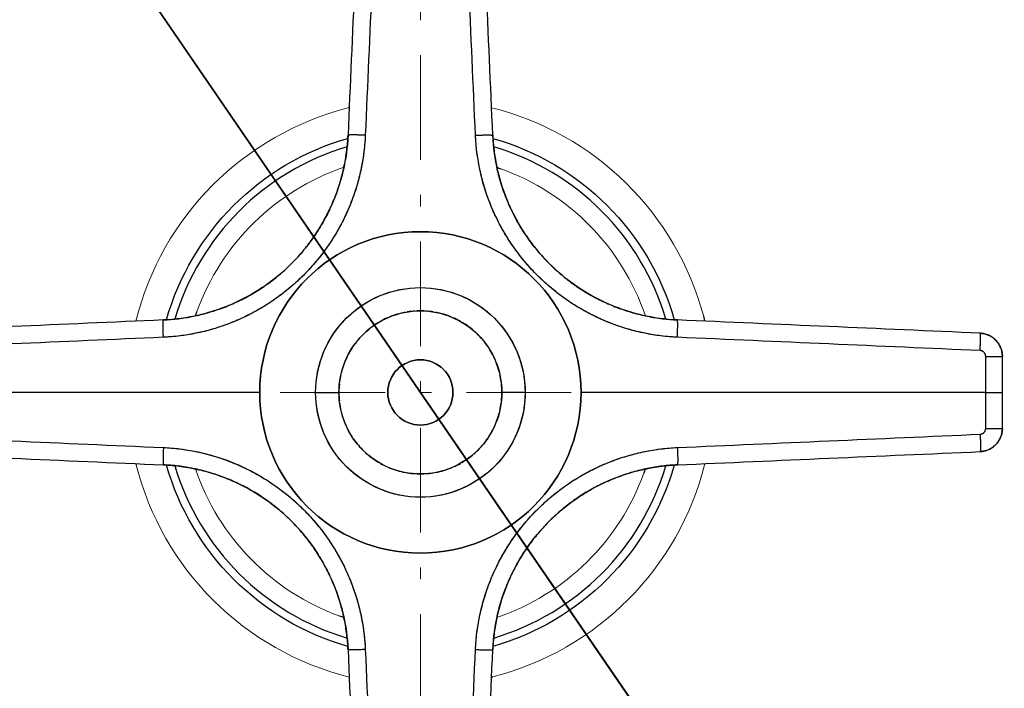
# Model space of a CAD drawing. Header units: millimetres. Extents: x 18 to 610, y -123 to 280.
# Tile 58 of 81: x 457 to 499, y -45 to -16. Entities that reach past the tile are written whole.
import ezdxf

# ---------------------------------------------------------------- set-up
doc = ezdxf.new("R2010")
doc.units = ezdxf.units.MM
doc.linetypes.add('CENTER', pattern=[8, 4.5, -1.5, 0.5, -1.5])
doc.linetypes.add('SOLID', pattern=[0])
doc.styles.add('Arial', font='Arial.ttf', dxfattribs={"height": 7})
doc.dimstyles.get("Standard").update_dxf_attribs({"dimtxt": 5, "dimasz": 5, "dimexe": 0.18, "dimexo": 0.0625, "dimgap": 0.09, "dimtad": 0, "dimtih": 1, "dimtoh": 1, "dimdec": 4, "dimzin": 0, "dimdsep": 46, "dimtxsty": 'Arial', "dimcen": 0.09, "dimadec": 0, "dimazin": 0, "dimtfac": 1, "dimtdec": 4, "dimtofl": 0, "dimtmove": 0, "dimatfit": 3, "dimfxl": 0, "dimtolj": 1, "dimtzin": 0, "dimarcsym": 0})

# ---------------------------------------------------------------- blocks, each defined once
blk = doc.blocks.new('*D6')
at = {"color": 0, "lineweight": -2}
for p, q in [((510.893, -85.872), (411.559, 59.025)), ((437.289, 21.493), (506.935, -80.098))]:
    blk.add_line(p, q, dxfattribs=at)
at = {"color": 0}
blk.add_solid([(505.973, -80.758), (507.897, -79.438), (510.893, -85.872)], dxfattribs=at)
at = {"layer": 'Defpoints', "color": 0}
for p in [(437.289, 21.493), (510.893, -85.872)]:
    blk.add_point(p, dxfattribs=at)
at = {"color": 0, "lineweight": 9, "insert": (428.334, 47.407), "char_height": 7, "attachment_point": 5, "rotation": 304.4325, "style": 'Arial'}
blk.add_mtext('\\A1;Ø130.2', dxfattribs=at)
blk = doc.blocks.new('BlockOfCenters_3', base_point=(474.091, -32.189))
at = {"color": 6, "linetype": 'CENTER', "lineweight": 9}
for points in [[(474.091, 46.291), (474.091, -110.669)], [(552.571, -32.189), (395.611, -32.189)]]:
    blk.add_lwpolyline(points, dxfattribs=at)
blk = doc.blocks.new('BlockOfViews_4')
at = {"linetype": 'SOLID', "lineweight": 30}
for p, q in [((467.191, -32.189, 73.934), (449.808, -32.189, 73.175)), ((498.374, -32.189, 73.175), (480.991, -32.189, 73.934))]:
    blk.add_line(p, q, dxfattribs=at)
for centre, radius, start, end in [((474.091, -32.189, -7.767), 65.4, 48.54992, 318.36116), ((474.091, -32.189, 10.233), 65.086, 48.87291, 318.68174), ((474.091, -32.189, 10.233), 45.553, 33.4651, 175.5936), ((474.091, -32.189, 10.233), 45.519, 33.399, 175.5901), ((474.091, -32.189, 24.001), 12.6, 104.0456, 104.2857), ((474.091, -32.189, 64.14), 11.007, 106.6172, 163.3828), ((474.091, -32.189, 64.14), 11.007, 16.6172, 73.3828), ((474.091, -32.189, 73.934), 6.9, 0.001, 179.999), ((474.091, -32.189, 72.934), 3.5, 100.8164, 112.5213), ((474.091, -32.189, 72.934), 3.5, 93.6828, 99.2976), ((474.091, -32.189, 72.934), 3.5, 87.429, 92.5629), ((474.091, -32.189, 72.934), 3.5, 80.7108, 86.3286), ((474.091, -32.189, 72.934), 3.5, 67.4787, 79.1894), ((474.091, -32.189, 72.934), 3.5, 113.8253, 119.4408), ((474.091, -32.189, 72.934), 3.5, 60.5681, 66.1841), ((474.091, -32.189, 24.001), 12.6, 14.0452, 15), ((474.091, -32.189, 72.934), 3.5, 120.863, 132.5532), ((474.091, -32.189, 72.934), 3.5, 47.4507, 59.1384), ((474.091, -32.189, 72.934), 3.5, 140.8344, 145.8478), ((474.091, -32.189, 72.934), 3.5, 133.9524, 139.6007), ((474.091, -32.189, 72.934), 3.5, 40.4066, 46.0535), ((474.091, -32.189, 72.934), 3.5, 34.1472, 39.1619), ((474.091, -32.189, 72.934), 3.5, 146.9964, 152.6056), ((474.091, -32.189, 72.934), 3.5, 27.3985, 33.01), ((474.091, -32.189, 72.934), 3.5, 154.0849, 165.8405), ((474.091, -32.189, 41.934), 1.4, 0, 180), ((474.091, -32.189, 72.934), 3.5, 14.16, 25.9174), ((474.091, -32.189, 72.934), 3.5, 167.1179, 172.775), ((474.091, -32.189, 72.934), 3.5, 7.2266, 12.8842), ((474.091, -32.189, 72.934), 3.5, 174.0862, 180), ((474.091, -32.189, 72.934), 3.5, 0, 5.9132), ((474.091, -32.189, 73.934), 6.9, 180.001, 359.999), ((474.091, -32.189, 72.934), 3.5, 180, 185.9132), ((474.091, -32.189, 41.934), 1.4, 180, 0), ((474.091, -32.189, 72.934), 3.5, 354.0862, 0), ((474.091, -32.189, 72.934), 3.5, 187.2266, 192.8843), ((474.091, -32.189, 72.934), 3.5, 347.1178, 352.775), ((474.091, -32.189, 72.934), 3.5, 194.16, 205.9174), ((474.091, -32.189, 72.934), 3.5, 334.0849, 345.8405), ((474.091, -32.189, 72.934), 3.5, 207.3985, 213.01), ((474.091, -32.189, 72.934), 3.5, 326.9964, 332.6056), ((474.091, -32.189, 72.934), 3.5, 214.1472, 219.1619), ((474.091, -32.189, 72.934), 3.5, 320.8344, 325.8478), ((474.091, -32.189, 72.934), 3.5, 220.4066, 226.0535), ((474.091, -32.189, 72.934), 3.5, 313.9524, 319.6007), ((474.091, -32.189, 72.934), 3.5, 227.4507, 239.1384), ((474.091, -32.189, 72.934), 3.5, 300.863, 312.5531), ((474.091, -32.189, 24.001), 12.6, 194.0456, 194.2857), ((474.091, -32.189, 64.14), 11.007, 196.6172, 253.3828), ((474.091, -32.189, 72.934), 3.5, 240.5681, 246.1841), ((474.091, -32.189, 72.934), 3.5, 247.4787, 259.1894), ((474.091, -32.189, 72.934), 3.5, 280.8164, 292.5213), ((474.091, -32.189, 72.934), 3.5, 293.8253, 299.4408), ((474.091, -32.189, 64.14), 11.007, 286.6172, 343.3828), ((474.091, -32.189, 10.233), 45.553, 184.4064, 339.4342), ((474.091, -32.189, 10.233), 45.519, 184.4099, 339.4181), ((474.091, -32.189, 72.934), 3.5, 260.7108, 266.3286), ((474.091, -32.189, 72.934), 3.5, 267.429, 272.5629), ((474.091, -32.189, 72.934), 3.5, 273.6829, 279.2976), ((474.091, -32.189, 24.001), 12.6, 284.0456, 284.2857)]:
    blk.add_arc(centre, radius, start, end, dxfattribs=at)
at = {"color": 196, "linetype": 'SOLID', "lineweight": 9}
for start, end in [(104.2857, 165.9544), (15, 75.9544), (194.2857, 255.9544), (284.2857, 345.9548)]:
    blk.add_arc((474.091, -32.189, 24.001), 12.6, start, end, dxfattribs=at)
at = {"linetype": 'SOLID', "lineweight": 30, "extrusion": (0, 0, -1)}
for centre, radius, start, end in [((-474.091, -32.189, -25.467), 11.344, 15.9559, 74.0441), ((-474.091, -32.189, -25.467), 11.344, 105.9559, 164.0446), ((-474.091, -32.189, -64.933), 10.207, 108.7945, 109.8305), ((-474.091, -32.189, -73.934), 4.5, 0.001, 179.999), ((-474.091, -32.189, -64.933), 10.207, 18.7945, 19.8305), ((-474.091, -32.189, -41.934), 1.4, 0.0018, 179.9982), ((-474.091, -32.189, -73.934), 4.5, 180.001, 359.999), ((-474.091, -32.189, -41.934), 1.4, 180.0018, 359.9982), ((-474.091, -32.189, -25.467), 11.344, 285.9559, 344.0441), ((-474.091, -32.189, -25.467), 11.344, 195.9554, 254.0441), ((-474.091, -32.189, -64.933), 10.207, 198.7945, 199.8305), ((-474.091, -32.189, -64.933), 10.207, 288.7945, 289.8305)]:
    blk.add_arc(centre, radius, start, end, dxfattribs=at)
at = {"color": 196, "linetype": 'SOLID', "lineweight": 9, "extrusion": (0, 0, -1)}
for start, end in [(19.8305, 71.2055), (109.8305, 161.2055), (289.8305, 341.2055), (199.8305, 251.2055)]:
    blk.add_arc((-474.091, -32.189, -64.933), 10.207, start, end, dxfattribs=at)
at = {"linetype": 'SOLID', "lineweight": 30, "extrusion": (0, -1.75195e-15, -1)}
blk.add_arc((-474.091, -32.189, -73.934), 6.9, 0, 180, dxfattribs=at)
at = {"linetype": 'SOLID', "lineweight": 30, "extrusion": (0, 1.75195e-15, -1)}
blk.add_arc((-474.091, -32.189, -73.934), 6.9, 180, 0, dxfattribs=at)
at = {"linetype": 'SOLID', "lineweight": 30}
for points, knots in [([(471.549, -8.146, 72.433), (471.455, -10.313, 72.527), (471.266, -14.648, 72.715), (471.076, -18.982, 72.901), (470.982, -21.15, 72.993)], [0, 0, 0, 0, 6.51434, 13.028925, 13.028925, 13.028925, 13.028925]), ([(472.296, -8.146, 73.182), (472.201, -10.313, 73.276), (472.011, -14.648, 73.464), (471.82, -18.983, 73.65), (471.724, -21.15, 73.742)], [0, 0, 0, 0, 6.51434, 13.028925, 13.028925, 13.028925, 13.028925]), ([(476.458, -21.15, 73.742), (476.362, -18.983, 73.65), (476.171, -14.648, 73.464), (475.981, -10.313, 73.276), (475.886, -8.146, 73.182)], [0, 0, 0, 0, 6.514585, 13.028925, 13.028925, 13.028925, 13.028925]), ([(477.201, -21.15, 72.993), (477.106, -18.982, 72.901), (476.917, -14.648, 72.715), (476.728, -10.313, 72.527), (476.633, -8.146, 72.433)], [0, 0, 0, 0, 6.514585, 13.028925, 13.028925, 13.028925, 13.028925]), ([(471.724, -21.15, 73.742), (471.699, -21.709, 73.766), (471.584, -22.544, 73.8), (471.277, -23.622, 73.842), (470.973, -24.407, 73.869), (470.597, -25.16, 73.893), (470.005, -26.115, 73.917), (469.102, -27.2, 73.93), (468.017, -28.103, 73.917), (467.062, -28.695, 73.893), (466.308, -29.071, 73.869), (465.524, -29.375, 73.842), (464.446, -29.682, 73.8), (463.611, -29.797, 73.766), (463.052, -29.822, 73.742)], [0, 0, 0, 0, 1.600006, 2.400337, 3.200989, 4.00207, 4.803581, 6.40589, 8.008198, 8.80971, 9.61079, 10.411442, 11.211774, 12.811779, 12.811779, 12.811779, 12.811779]), ([(470.982, -21.15, 72.993), (470.959, -21.662, 73.016), (470.854, -22.428, 73.051), (470.575, -23.416, 73.092), (470.298, -24.134, 73.12), (469.955, -24.825, 73.143), (469.415, -25.698, 73.168), (468.592, -26.69, 73.181), (467.6, -27.513, 73.168), (466.727, -28.053, 73.143), (466.036, -28.396, 73.12), (465.318, -28.673, 73.092), (464.33, -28.952, 73.051), (463.564, -29.057, 73.016), (463.052, -29.08, 72.993)], [0, 0, 0, 0, 1.600006, 2.400337, 3.200989, 4.00207, 4.803581, 6.40589, 8.008198, 8.80971, 9.61079, 10.411442, 11.211774, 12.811779, 12.811779, 12.811779, 12.811779]), ([(463.052, -29.08, 72.993), (463.268, -29.07, 73.003), (463.483, -29.052, 73.013), (463.912, -29, 73.032), (464.126, -28.965, 73.041), (464.549, -28.879, 73.06), (464.759, -28.828, 73.069), (465.175, -28.71, 73.086), (465.38, -28.642, 73.095), (465.785, -28.492, 73.11), (465.985, -28.408, 73.118), (466.377, -28.227, 73.132), (466.569, -28.128, 73.138), (466.946, -27.917, 73.149), (467.13, -27.803, 73.154), (467.488, -27.563, 73.163), (467.663, -27.436, 73.166), (468.002, -27.168, 73.172), (468.166, -27.028, 73.174), (468.484, -26.734, 73.176), (468.636, -26.582, 73.176), (468.93, -26.264, 73.174), (469.07, -26.1, 73.172), (469.338, -25.761, 73.166), (469.465, -25.586, 73.163), (469.705, -25.228, 73.154), (469.819, -25.044, 73.149), (470.03, -24.667, 73.138), (470.129, -24.475, 73.132), (470.31, -24.083, 73.118), (470.394, -23.883, 73.11), (470.544, -23.478, 73.095), (470.612, -23.273, 73.086), (470.73, -22.857, 73.069), (470.781, -22.647, 73.06), (470.867, -22.224, 73.041), (470.902, -22.01, 73.032), (470.954, -21.581, 73.013), (470.972, -21.366, 73.003), (470.982, -21.15, 72.993)], [0, 0, 0, 0, 0.08364, 0.08364, 0.16728, 0.16728, 0.250921, 0.250921, 0.334561, 0.334561, 0.418201, 0.418201, 0.501841, 0.501841, 0.585481, 0.585481, 0.669121, 0.669121, 0.752762, 0.752762, 0.836402, 0.836402, 0.920042, 0.920042, 1.003682, 1.003682, 1.087322, 1.087322, 1.170962, 1.170962, 1.254603, 1.254603, 1.338243, 1.338243, 1.421883, 1.421883, 1.505523, 1.505523, 1.589163, 1.589163, 1.589163, 1.589163]), ([(471.724, -21.15, 73.742), (471.714, -21.386, 73.752), (471.694, -21.621, 73.762), (471.636, -22.09, 73.781), (471.598, -22.323, 73.791), (471.504, -22.785, 73.809), (471.448, -23.014, 73.818), (471.318, -23.467, 73.835), (471.244, -23.691, 73.844), (471.078, -24.132, 73.86), (470.987, -24.35, 73.867), (470.787, -24.778, 73.881), (470.679, -24.988, 73.887), (470.447, -25.399, 73.899), (470.323, -25.6, 73.904), (470.06, -25.992, 73.912), (469.92, -26.183, 73.916), (469.626, -26.554, 73.921), (469.472, -26.734, 73.923), (469.151, -27.082, 73.925), (468.984, -27.249, 73.925), (468.636, -27.57, 73.923), (468.456, -27.724, 73.921), (468.085, -28.018, 73.916), (467.894, -28.157, 73.912), (467.502, -28.421, 73.904), (467.301, -28.545, 73.899), (466.89, -28.777, 73.887), (466.68, -28.885, 73.881), (466.252, -29.085, 73.867), (466.034, -29.176, 73.86), (465.593, -29.342, 73.844), (465.369, -29.416, 73.835), (464.916, -29.546, 73.818), (464.687, -29.602, 73.809), (464.225, -29.696, 73.791), (463.992, -29.735, 73.781), (463.523, -29.792, 73.762), (463.288, -29.812, 73.752), (463.052, -29.822, 73.742)], [0, 0, 0, 0, 0.685109, 0.685109, 1.370217, 1.370217, 2.055326, 2.055326, 2.740435, 2.740435, 3.425543, 3.425543, 4.110652, 4.110652, 4.795761, 4.795761, 5.480869, 5.480869, 6.165978, 6.165978, 6.851087, 6.851087, 7.536196, 7.536196, 8.221304, 8.221304, 8.906413, 8.906413, 9.591522, 9.591522, 10.27663, 10.27663, 10.961739, 10.961739, 11.646848, 11.646848, 12.331956, 12.331956, 13.017065, 13.017065, 13.017065, 13.017065]), ([(485.13, -29.822, 73.742), (484.571, -29.797, 73.766), (483.736, -29.682, 73.8), (482.658, -29.375, 73.842), (481.874, -29.071, 73.869), (481.12, -28.695, 73.893), (480.166, -28.103, 73.917), (479.08, -27.2, 73.93), (478.177, -26.115, 73.917), (477.585, -25.16, 73.893), (477.209, -24.407, 73.869), (476.905, -23.622, 73.842), (476.599, -22.544, 73.8), (476.483, -21.709, 73.766), (476.458, -21.15, 73.742)], [0, 0, 0, 0, 1.600006, 2.400337, 3.200989, 4.00207, 4.803581, 6.40589, 8.008198, 8.80971, 9.61079, 10.411442, 11.211774, 12.811779, 12.811779, 12.811779, 12.811779]), ([(485.13, -29.822, 73.742), (484.894, -29.812, 73.752), (484.659, -29.792, 73.762), (484.19, -29.735, 73.781), (483.957, -29.696, 73.791), (483.495, -29.602, 73.809), (483.266, -29.546, 73.818), (482.813, -29.416, 73.835), (482.59, -29.342, 73.844), (482.148, -29.176, 73.86), (481.93, -29.085, 73.867), (481.502, -28.885, 73.881), (481.292, -28.777, 73.887), (480.881, -28.545, 73.899), (480.68, -28.421, 73.904), (480.288, -28.158, 73.912), (480.097, -28.018, 73.916), (479.726, -27.724, 73.921), (479.546, -27.57, 73.923), (479.199, -27.249, 73.925), (479.031, -27.082, 73.925), (478.71, -26.734, 73.923), (478.556, -26.554, 73.921), (478.262, -26.183, 73.916), (478.123, -25.992, 73.912), (477.859, -25.6, 73.904), (477.735, -25.399, 73.899), (477.503, -24.988, 73.887), (477.395, -24.778, 73.881), (477.196, -24.35, 73.867), (477.104, -24.132, 73.86), (476.939, -23.691, 73.844), (476.865, -23.467, 73.835), (476.734, -23.014, 73.818), (476.678, -22.785, 73.809), (476.584, -22.323, 73.791), (476.546, -22.09, 73.781), (476.488, -21.621, 73.762), (476.469, -21.386, 73.752), (476.458, -21.15, 73.742)], [0, 0, 0, 0, 0.685109, 0.685109, 1.370217, 1.370217, 2.055326, 2.055326, 2.740435, 2.740435, 3.425543, 3.425543, 4.110652, 4.110652, 4.795761, 4.795761, 5.480869, 5.480869, 6.165978, 6.165978, 6.851087, 6.851087, 7.536196, 7.536196, 8.221304, 8.221304, 8.906413, 8.906413, 9.591522, 9.591522, 10.27663, 10.27663, 10.961739, 10.961739, 11.646848, 11.646848, 12.331956, 12.331956, 13.017065, 13.017065, 13.017065, 13.017065]), ([(485.131, -29.08, 72.993), (484.618, -29.057, 73.016), (483.853, -28.952, 73.051), (482.865, -28.673, 73.092), (482.146, -28.396, 73.12), (481.456, -28.053, 73.143), (480.582, -27.513, 73.168), (479.59, -26.69, 73.181), (478.767, -25.698, 73.168), (478.227, -24.825, 73.143), (477.884, -24.134, 73.12), (477.607, -23.416, 73.092), (477.328, -22.428, 73.051), (477.223, -21.662, 73.016), (477.201, -21.15, 72.993)], [0, 0, 0, 0, 1.600006, 2.400337, 3.200989, 4.00207, 4.803581, 6.40589, 8.008198, 8.80971, 9.61079, 10.411442, 11.211774, 12.811779, 12.811779, 12.811779, 12.811779]), ([(477.201, -21.15, 72.993), (477.21, -21.366, 73.003), (477.228, -21.581, 73.013), (477.28, -22.01, 73.032), (477.315, -22.224, 73.041), (477.401, -22.647, 73.06), (477.452, -22.857, 73.069), (477.571, -23.273, 73.086), (477.638, -23.478, 73.095), (477.789, -23.883, 73.11), (477.872, -24.083, 73.118), (478.054, -24.475, 73.132), (478.152, -24.667, 73.138), (478.364, -25.044, 73.149), (478.477, -25.228, 73.154), (478.717, -25.586, 73.163), (478.844, -25.761, 73.166), (479.112, -26.1, 73.172), (479.253, -26.264, 73.174), (479.546, -26.582, 73.176), (479.699, -26.734, 73.176), (480.016, -27.028, 73.174), (480.18, -27.168, 73.172), (480.519, -27.436, 73.166), (480.694, -27.563, 73.163), (481.053, -27.803, 73.154), (481.237, -27.917, 73.149), (481.613, -28.128, 73.138), (481.806, -28.227, 73.132), (482.197, -28.408, 73.118), (482.397, -28.492, 73.11), (482.802, -28.642, 73.095), (483.007, -28.71, 73.086), (483.423, -28.828, 73.069), (483.633, -28.879, 73.06), (484.057, -28.965, 73.041), (484.27, -29, 73.032), (484.699, -29.052, 73.013), (484.915, -29.07, 73.003), (485.131, -29.08, 72.993)], [0, 0, 0, 0, 0.08364, 0.08364, 0.16728, 0.16728, 0.250921, 0.250921, 0.334561, 0.334561, 0.418201, 0.418201, 0.501841, 0.501841, 0.585481, 0.585481, 0.669121, 0.669121, 0.752762, 0.752762, 0.836402, 0.836402, 0.920042, 0.920042, 1.003682, 1.003682, 1.087322, 1.087322, 1.170962, 1.170962, 1.254603, 1.254603, 1.338243, 1.338243, 1.421883, 1.421883, 1.505523, 1.505523, 1.589163, 1.589163, 1.589163, 1.589163]), ([(463.052, -29.08, 72.993), (460.884, -29.174, 72.901), (456.55, -29.364, 72.715), (452.215, -29.553, 72.527), (450.048, -29.647, 72.433)], [0, 0, 0, 0, 6.514585, 13.028925, 13.028925, 13.028925, 13.028925]), ([(498.135, -29.647, 72.433), (495.967, -29.553, 72.527), (491.633, -29.364, 72.715), (487.298, -29.174, 72.901), (485.131, -29.08, 72.993)], [0, 0, 0, 0, 6.51434, 13.028925, 13.028925, 13.028925, 13.028925]), ([(463.052, -29.822, 73.742), (460.885, -29.918, 73.65), (456.55, -30.109, 73.464), (452.215, -30.299, 73.276), (450.048, -30.394, 73.182)], [0, 0, 0, 0, 6.514585, 13.028925, 13.028925, 13.028925, 13.028925]), ([(498.135, -30.394, 73.182), (495.967, -30.299, 73.276), (491.633, -30.109, 73.464), (487.298, -29.918, 73.65), (485.13, -29.822, 73.742)], [0, 0, 0, 0, 6.51434, 13.028925, 13.028925, 13.028925, 13.028925]), ([(499.091, -30.646, 72.423), (499.091, -30.583, 72.423), (499.082, -30.487, 72.423), (499.052, -30.363, 72.424), (499.02, -30.273, 72.424), (498.981, -30.186, 72.424), (498.933, -30.104, 72.425), (498.877, -30.026, 72.425), (498.814, -29.954, 72.426), (498.745, -29.888, 72.427), (498.67, -29.829, 72.427), (498.589, -29.778, 72.428), (498.504, -29.734, 72.429), (498.415, -29.699, 72.43), (498.293, -29.663, 72.431), (498.198, -29.65, 72.432), (498.135, -29.647, 72.433)], [0, 0, 0, 0, 0.12853, 0.192797, 0.257069, 0.321347, 0.385632, 0.449928, 0.514236, 0.578552, 0.642886, 0.707239, 0.771612, 0.83601, 0.900433, 1.029368, 1.029368, 1.029368, 1.029368]), ([(498.135, -29.647, 72.433), (498.161, -29.649, 72.433), (498.188, -29.651, 72.433), (498.241, -29.657, 72.432), (498.268, -29.662, 72.432), (498.32, -29.673, 72.431), (498.346, -29.679, 72.431), (498.397, -29.694, 72.43), (498.423, -29.703, 72.43), (498.473, -29.722, 72.429), (498.497, -29.732, 72.429), (498.545, -29.755, 72.429), (498.569, -29.768, 72.428), (498.616, -29.795, 72.428), (498.638, -29.809, 72.428), (498.682, -29.839, 72.427), (498.704, -29.856, 72.427), (498.745, -29.889, 72.427), (498.765, -29.907, 72.426), (498.804, -29.944, 72.426), (498.822, -29.964, 72.426), (498.858, -30.004, 72.426), (498.875, -30.025, 72.425), (498.907, -30.068, 72.425), (498.922, -30.09, 72.425), (498.951, -30.135, 72.425), (498.964, -30.158, 72.424), (498.989, -30.206, 72.424), (499.001, -30.23, 72.424), (499.022, -30.279, 72.424), (499.031, -30.305, 72.424), (499.048, -30.355, 72.424), (499.056, -30.381, 72.424), (499.069, -30.433, 72.424), (499.074, -30.46, 72.423), (499.083, -30.513, 72.423), (499.086, -30.539, 72.423), (499.09, -30.593, 72.423), (499.091, -30.62, 72.423), (499.091, -30.646, 72.423)], [0, 0, 0, 0, 0.080133, 0.080133, 0.160266, 0.160266, 0.240399, 0.240399, 0.320532, 0.320532, 0.400665, 0.400665, 0.480798, 0.480798, 0.560931, 0.560931, 0.641064, 0.641064, 0.721196, 0.721196, 0.801329, 0.801329, 0.881462, 0.881462, 0.961595, 0.961595, 1.041728, 1.041728, 1.121861, 1.121861, 1.201994, 1.201994, 1.282127, 1.282127, 1.36226, 1.36226, 1.442393, 1.442393, 1.522526, 1.522526, 1.522526, 1.522526]), ([(498.374, -30.644, 73.173), (498.374, -30.628, 73.173), (498.372, -30.605, 73.173), (498.364, -30.574, 73.173), (498.356, -30.551, 73.173), (498.346, -30.529, 73.174), (498.334, -30.508, 73.174), (498.32, -30.489, 73.175), (498.305, -30.471, 73.175), (498.287, -30.455, 73.176), (498.268, -30.44, 73.177), (498.248, -30.427, 73.178), (498.227, -30.416, 73.178), (498.205, -30.407, 73.179), (498.174, -30.398, 73.181), (498.151, -30.395, 73.182), (498.135, -30.394, 73.182)], [0, 0, 0, 0, 0.12853, 0.192797, 0.257069, 0.321347, 0.385632, 0.449928, 0.514236, 0.578552, 0.642886, 0.707239, 0.771612, 0.83601, 0.900433, 1.029368, 1.029368, 1.029368, 1.029368]), ([(498.374, -30.644, 73.173), (498.374, -30.638, 73.173), (498.374, -30.631, 73.173), (498.372, -30.618, 73.173), (498.372, -30.611, 73.173), (498.369, -30.598, 73.173), (498.368, -30.591, 73.173), (498.365, -30.578, 73.173), (498.363, -30.572, 73.173), (498.359, -30.559, 73.173), (498.356, -30.553, 73.173), (498.351, -30.54, 73.173), (498.348, -30.534, 73.174), (498.342, -30.522, 73.174), (498.339, -30.516, 73.174), (498.331, -30.505, 73.174), (498.328, -30.5, 73.174), (498.32, -30.489, 73.175), (498.315, -30.484, 73.175), (498.307, -30.473, 73.175), (498.302, -30.469, 73.175), (498.292, -30.459, 73.176), (498.287, -30.455, 73.176), (498.277, -30.446, 73.176), (498.271, -30.442, 73.177), (498.26, -30.435, 73.177), (498.255, -30.431, 73.177), (498.243, -30.425, 73.178), (498.237, -30.421, 73.178), (498.225, -30.416, 73.179), (498.219, -30.413, 73.179), (498.207, -30.408, 73.179), (498.2, -30.406, 73.18), (498.187, -30.402, 73.18), (498.181, -30.401, 73.18), (498.168, -30.398, 73.181), (498.161, -30.397, 73.181), (498.148, -30.395, 73.182), (498.141, -30.395, 73.182), (498.135, -30.394, 73.182)], [0, 0, 0, 0, 0.00152552, 0.00152552, 0.00305104, 0.00305104, 0.00457656, 0.00457656, 0.00610209, 0.00610209, 0.00762761, 0.00762761, 0.00915313, 0.00915313, 0.01067865, 0.01067865, 0.01220417, 0.01220417, 0.01372969, 0.01372969, 0.01525521, 0.01525521, 0.01678074, 0.01678074, 0.01830626, 0.01830626, 0.01983178, 0.01983178, 0.0213573, 0.0213573, 0.02288282, 0.02288282, 0.02440834, 0.02440834, 0.02593386, 0.02593386, 0.02745939, 0.02745939, 0.02898491, 0.02898491, 0.02898491, 0.02898491]), ([(498.374, -32.189, 73.175), (498.374, -32.162, 73.175), (498.374, -32.135, 73.175), (498.374, -32.081, 73.175), (498.374, -32.054, 73.175), (498.374, -31.999, 73.175), (498.374, -31.972, 73.175), (498.374, -31.918, 73.175), (498.374, -31.891, 73.175), (498.374, -31.837, 73.175), (498.374, -31.81, 73.175), (498.374, -31.756, 73.175), (498.374, -31.728, 73.175), (498.374, -31.674, 73.175), (498.374, -31.647, 73.175), (498.374, -31.593, 73.175), (498.374, -31.566, 73.175), (498.374, -31.512, 73.174), (498.374, -31.485, 73.174), (498.374, -31.43, 73.174), (498.374, -31.403, 73.174), (498.374, -31.349, 73.174), (498.374, -31.322, 73.174), (498.374, -31.268, 73.174), (498.374, -31.241, 73.174), (498.374, -31.186, 73.174), (498.374, -31.159, 73.174), (498.374, -31.105, 73.174), (498.374, -31.078, 73.174), (498.374, -31.024, 73.174), (498.374, -30.997, 73.174), (498.374, -30.943, 73.173), (498.374, -30.915, 73.173), (498.374, -30.861, 73.173), (498.374, -30.834, 73.173), (498.374, -30.78, 73.173), (498.374, -30.753, 73.173), (498.374, -30.699, 73.173), (498.374, -30.672, 73.173), (498.374, -30.644, 73.173)], [0, 0, 0, 0, 0.00334826, 0.00334826, 0.00669652, 0.00669652, 0.01004477, 0.01004477, 0.01339303, 0.01339303, 0.01674129, 0.01674129, 0.02008955, 0.02008955, 0.0234378, 0.0234378, 0.02678606, 0.02678606, 0.03013432, 0.03013432, 0.03348258, 0.03348258, 0.03683084, 0.03683084, 0.04017909, 0.04017909, 0.04352735, 0.04352735, 0.04687561, 0.04687561, 0.05022387, 0.05022387, 0.05357212, 0.05357212, 0.05692038, 0.05692038, 0.06026864, 0.06026864, 0.0636169, 0.0636169, 0.0636169, 0.0636169]), ([(498.374, -33.734, 73.173), (498.374, -33.707, 73.173), (498.374, -33.68, 73.173), (498.374, -33.626, 73.173), (498.374, -33.598, 73.173), (498.374, -33.544, 73.173), (498.374, -33.517, 73.173), (498.374, -33.463, 73.173), (498.374, -33.436, 73.173), (498.374, -33.382, 73.174), (498.374, -33.355, 73.174), (498.374, -33.3, 73.174), (498.374, -33.273, 73.174), (498.374, -33.219, 73.174), (498.374, -33.192, 73.174), (498.374, -33.138, 73.174), (498.374, -33.111, 73.174), (498.374, -33.056, 73.174), (498.374, -33.029, 73.174), (498.374, -32.975, 73.174), (498.374, -32.948, 73.174), (498.374, -32.894, 73.174), (498.374, -32.867, 73.174), (498.374, -32.813, 73.175), (498.374, -32.785, 73.175), (498.374, -32.731, 73.175), (498.374, -32.704, 73.175), (498.374, -32.65, 73.175), (498.374, -32.623, 73.175), (498.374, -32.569, 73.175), (498.374, -32.542, 73.175), (498.374, -32.487, 73.175), (498.374, -32.46, 73.175), (498.374, -32.406, 73.175), (498.374, -32.379, 73.175), (498.374, -32.325, 73.175), (498.374, -32.298, 73.175), (498.374, -32.243, 73.175), (498.374, -32.216, 73.175), (498.374, -32.189, 73.175)], [0, 0, 0, 0, 0.0061437, 0.0061437, 0.0122874, 0.0122874, 0.0184311, 0.0184311, 0.0245748, 0.0245748, 0.0307185, 0.0307185, 0.0368621, 0.0368621, 0.0430058, 0.0430058, 0.0491495, 0.0491495, 0.0552932, 0.0552932, 0.0614369, 0.0614369, 0.0675806, 0.0675806, 0.0737243, 0.0737243, 0.079868, 0.079868, 0.0860117, 0.0860117, 0.0921554, 0.0921554, 0.098299, 0.098299, 0.1044427, 0.1044427, 0.1105864, 0.1105864, 0.1167301, 0.1167301, 0.1167301, 0.1167301]), ([(498.135, -34.731, 72.433), (498.198, -34.728, 72.432), (498.293, -34.715, 72.431), (498.415, -34.679, 72.43), (498.504, -34.644, 72.429), (498.589, -34.601, 72.428), (498.67, -34.549, 72.427), (498.745, -34.49, 72.427), (498.814, -34.425, 72.426), (498.877, -34.353, 72.425), (498.933, -34.275, 72.425), (498.981, -34.192, 72.424), (499.02, -34.105, 72.424), (499.052, -34.015, 72.424), (499.082, -33.891, 72.423), (499.091, -33.796, 72.423), (499.091, -33.732, 72.423)], [0, 0, 0, 0, 0.128935, 0.193358, 0.257756, 0.322129, 0.386482, 0.450816, 0.515132, 0.57944, 0.643736, 0.708021, 0.772299, 0.836571, 0.900838, 1.029368, 1.029368, 1.029368, 1.029368]), ([(499.091, -33.732, 72.423), (499.091, -33.759, 72.423), (499.09, -33.786, 72.423), (499.086, -33.839, 72.423), (499.083, -33.866, 72.423), (499.074, -33.919, 72.423), (499.069, -33.945, 72.424), (499.056, -33.997, 72.424), (499.048, -34.023, 72.424), (499.031, -34.074, 72.424), (499.022, -34.099, 72.424), (499.001, -34.148, 72.424), (498.989, -34.173, 72.424), (498.964, -34.22, 72.424), (498.951, -34.243, 72.425), (498.922, -34.289, 72.425), (498.907, -34.311, 72.425), (498.875, -34.354, 72.425), (498.858, -34.374, 72.426), (498.822, -34.415, 72.426), (498.804, -34.434, 72.426), (498.765, -34.471, 72.426), (498.745, -34.489, 72.427), (498.704, -34.523, 72.427), (498.682, -34.539, 72.427), (498.638, -34.569, 72.428), (498.616, -34.584, 72.428), (498.569, -34.611, 72.428), (498.545, -34.623, 72.429), (498.497, -34.646, 72.429), (498.473, -34.657, 72.429), (498.423, -34.676, 72.43), (498.397, -34.684, 72.43), (498.346, -34.699, 72.431), (498.32, -34.706, 72.431), (498.268, -34.717, 72.432), (498.241, -34.721, 72.432), (498.188, -34.728, 72.433), (498.161, -34.73, 72.433), (498.135, -34.731, 72.433)], [0, 0, 0, 0, 0.080504, 0.080504, 0.161008, 0.161008, 0.241512, 0.241512, 0.322016, 0.322016, 0.40252, 0.40252, 0.483024, 0.483024, 0.563528, 0.563528, 0.644032, 0.644032, 0.724536, 0.724536, 0.805039, 0.805039, 0.885543, 0.885543, 0.966047, 0.966047, 1.046551, 1.046551, 1.127055, 1.127055, 1.207559, 1.207559, 1.288063, 1.288063, 1.368567, 1.368567, 1.449071, 1.449071, 1.529575, 1.529575, 1.529575, 1.529575]), ([(498.135, -33.984, 73.182), (498.151, -33.983, 73.182), (498.174, -33.98, 73.181), (498.205, -33.971, 73.179), (498.227, -33.962, 73.178), (498.248, -33.951, 73.178), (498.268, -33.939, 73.177), (498.287, -33.924, 73.176), (498.305, -33.907, 73.175), (498.32, -33.889, 73.175), (498.334, -33.87, 73.174), (498.346, -33.849, 73.174), (498.356, -33.827, 73.173), (498.364, -33.805, 73.173), (498.372, -33.774, 73.173), (498.374, -33.75, 73.173), (498.374, -33.734, 73.173)], [0, 0, 0, 0, 0.128935, 0.193358, 0.257756, 0.322129, 0.386482, 0.450816, 0.515132, 0.57944, 0.643736, 0.708021, 0.772299, 0.836571, 0.900838, 1.029368, 1.029368, 1.029368, 1.029368]), ([(498.135, -33.984, 73.182), (498.141, -33.984, 73.182), (498.148, -33.983, 73.182), (498.161, -33.982, 73.181), (498.168, -33.98, 73.181), (498.181, -33.978, 73.18), (498.187, -33.976, 73.18), (498.2, -33.972, 73.18), (498.207, -33.97, 73.179), (498.219, -33.965, 73.179), (498.225, -33.963, 73.179), (498.237, -33.957, 73.178), (498.243, -33.954, 73.178), (498.255, -33.947, 73.177), (498.26, -33.944, 73.177), (498.271, -33.936, 73.177), (498.277, -33.932, 73.176), (498.287, -33.923, 73.176), (498.292, -33.919, 73.176), (498.302, -33.91, 73.175), (498.307, -33.905, 73.175), (498.315, -33.895, 73.175), (498.32, -33.89, 73.175), (498.328, -33.879, 73.174), (498.331, -33.873, 73.174), (498.339, -33.862, 73.174), (498.342, -33.856, 73.174), (498.348, -33.844, 73.174), (498.351, -33.838, 73.173), (498.356, -33.826, 73.173), (498.359, -33.819, 73.173), (498.363, -33.807, 73.173), (498.365, -33.8, 73.173), (498.368, -33.787, 73.173), (498.369, -33.781, 73.173), (498.372, -33.767, 73.173), (498.372, -33.761, 73.173), (498.374, -33.747, 73.173), (498.374, -33.741, 73.173), (498.374, -33.734, 73.173)], [0, 0, 0, 0, 0.019912, 0.019912, 0.0398239, 0.0398239, 0.0597359, 0.0597359, 0.0796479, 0.0796479, 0.0995599, 0.0995599, 0.1194718, 0.1194718, 0.1393838, 0.1393838, 0.1592958, 0.1592958, 0.1792077, 0.1792077, 0.1991197, 0.1991197, 0.2190317, 0.2190317, 0.2389437, 0.2389437, 0.2588556, 0.2588556, 0.2787676, 0.2787676, 0.2986796, 0.2986796, 0.3185915, 0.3185915, 0.3385035, 0.3385035, 0.3584155, 0.3584155, 0.3783275, 0.3783275, 0.3783275, 0.3783275]), ([(450.048, -33.984, 73.182), (452.215, -34.079, 73.276), (456.55, -34.269, 73.464), (460.885, -34.46, 73.65), (463.052, -34.556, 73.742)], [0, 0, 0, 0, 6.51434, 13.028925, 13.028925, 13.028925, 13.028925]), ([(485.13, -34.556, 73.742), (487.298, -34.46, 73.65), (491.633, -34.269, 73.464), (495.967, -34.079, 73.276), (498.135, -33.984, 73.182)], [0, 0, 0, 0, 6.514585, 13.028925, 13.028925, 13.028925, 13.028925]), ([(463.052, -34.556, 73.742), (463.611, -34.581, 73.766), (464.446, -34.697, 73.8), (465.524, -35.003, 73.842), (466.308, -35.307, 73.869), (467.062, -35.683, 73.893), (468.017, -36.275, 73.917), (469.102, -37.178, 73.93), (470.005, -38.264, 73.917), (470.597, -39.218, 73.893), (470.973, -39.972, 73.869), (471.277, -40.756, 73.842), (471.584, -41.834, 73.8), (471.699, -42.669, 73.766), (471.724, -43.228, 73.742)], [0, 0, 0, 0, 1.600006, 2.400337, 3.200989, 4.00207, 4.803581, 6.40589, 8.008198, 8.80971, 9.61079, 10.411442, 11.211774, 12.811779, 12.811779, 12.811779, 12.811779]), ([(463.052, -34.556, 73.742), (463.288, -34.567, 73.752), (463.523, -34.586, 73.762), (463.992, -34.644, 73.781), (464.225, -34.682, 73.791), (464.687, -34.776, 73.809), (464.916, -34.833, 73.818), (465.369, -34.963, 73.835), (465.593, -35.037, 73.844), (466.034, -35.202, 73.86), (466.252, -35.294, 73.867), (466.68, -35.493, 73.881), (466.89, -35.601, 73.887), (467.301, -35.833, 73.899), (467.502, -35.957, 73.904), (467.894, -36.221, 73.912), (468.085, -36.361, 73.916), (468.456, -36.655, 73.921), (468.636, -36.808, 73.923), (468.984, -37.129, 73.925), (469.151, -37.297, 73.925), (469.472, -37.644, 73.923), (469.626, -37.824, 73.921), (469.92, -38.195, 73.916), (470.059, -38.386, 73.912), (470.323, -38.778, 73.904), (470.447, -38.979, 73.899), (470.679, -39.39, 73.887), (470.787, -39.6, 73.881), (470.987, -40.028, 73.867), (471.078, -40.246, 73.86), (471.244, -40.688, 73.844), (471.318, -40.911, 73.835), (471.448, -41.364, 73.818), (471.504, -41.593, 73.809), (471.598, -42.055, 73.791), (471.636, -42.288, 73.781), (471.694, -42.757, 73.762), (471.714, -42.993, 73.752), (471.724, -43.228, 73.742)], [0, 0, 0, 0, 0.685109, 0.685109, 1.370217, 1.370217, 2.055326, 2.055326, 2.740435, 2.740435, 3.425543, 3.425543, 4.110652, 4.110652, 4.795761, 4.795761, 5.480869, 5.480869, 6.165978, 6.165978, 6.851087, 6.851087, 7.536196, 7.536196, 8.221304, 8.221304, 8.906413, 8.906413, 9.591522, 9.591522, 10.27663, 10.27663, 10.961739, 10.961739, 11.646848, 11.646848, 12.331956, 12.331956, 13.017065, 13.017065, 13.017065, 13.017065]), ([(476.458, -43.228, 73.742), (476.483, -42.669, 73.766), (476.599, -41.834, 73.8), (476.905, -40.756, 73.842), (477.209, -39.972, 73.869), (477.585, -39.218, 73.893), (478.177, -38.264, 73.917), (479.08, -37.178, 73.93), (480.166, -36.275, 73.917), (481.12, -35.683, 73.893), (481.874, -35.307, 73.869), (482.658, -35.003, 73.842), (483.736, -34.697, 73.8), (484.571, -34.581, 73.766), (485.13, -34.556, 73.742)], [0, 0, 0, 0, 1.600006, 2.400337, 3.200989, 4.00207, 4.803581, 6.40589, 8.008198, 8.80971, 9.61079, 10.411442, 11.211774, 12.811779, 12.811779, 12.811779, 12.811779]), ([(476.458, -43.228, 73.742), (476.469, -42.993, 73.752), (476.488, -42.757, 73.762), (476.546, -42.288, 73.781), (476.584, -42.055, 73.791), (476.678, -41.593, 73.809), (476.734, -41.364, 73.818), (476.865, -40.911, 73.835), (476.939, -40.688, 73.844), (477.104, -40.246, 73.86), (477.196, -40.028, 73.867), (477.395, -39.6, 73.881), (477.503, -39.39, 73.887), (477.735, -38.979, 73.899), (477.859, -38.778, 73.904), (478.123, -38.386, 73.912), (478.263, -38.195, 73.916), (478.557, -37.824, 73.921), (478.71, -37.644, 73.923), (479.031, -37.297, 73.925), (479.199, -37.129, 73.925), (479.546, -36.808, 73.923), (479.726, -36.654, 73.921), (480.097, -36.36, 73.916), (480.288, -36.221, 73.912), (480.68, -35.957, 73.904), (480.881, -35.833, 73.899), (481.292, -35.601, 73.887), (481.502, -35.493, 73.881), (481.93, -35.294, 73.867), (482.148, -35.202, 73.86), (482.59, -35.037, 73.844), (482.813, -34.963, 73.835), (483.266, -34.833, 73.818), (483.495, -34.776, 73.809), (483.957, -34.682, 73.791), (484.19, -34.644, 73.781), (484.659, -34.586, 73.762), (484.894, -34.567, 73.752), (485.13, -34.556, 73.742)], [0, 0, 0, 0, 0.685109, 0.685109, 1.370217, 1.370217, 2.055326, 2.055326, 2.740435, 2.740435, 3.425543, 3.425543, 4.110652, 4.110652, 4.795761, 4.795761, 5.480869, 5.480869, 6.165978, 6.165978, 6.851087, 6.851087, 7.536196, 7.536196, 8.221304, 8.221304, 8.906413, 8.906413, 9.591522, 9.591522, 10.27663, 10.27663, 10.961739, 10.961739, 11.646848, 11.646848, 12.331956, 12.331956, 13.017065, 13.017065, 13.017065, 13.017065]), ([(450.048, -34.731, 72.433), (452.215, -34.826, 72.527), (456.55, -35.015, 72.715), (460.884, -35.204, 72.901), (463.052, -35.299, 72.993)], [0, 0, 0, 0, 6.51434, 13.028925, 13.028925, 13.028925, 13.028925]), ([(485.131, -35.299, 72.993), (487.298, -35.204, 72.901), (491.633, -35.015, 72.715), (495.967, -34.826, 72.527), (498.135, -34.731, 72.433)], [0, 0, 0, 0, 6.514585, 13.028925, 13.028925, 13.028925, 13.028925]), ([(463.052, -35.299, 72.993), (463.564, -35.321, 73.016), (464.33, -35.426, 73.051), (465.318, -35.705, 73.092), (466.036, -35.983, 73.12), (466.727, -36.325, 73.143), (467.6, -36.865, 73.168), (468.592, -37.688, 73.181), (469.415, -38.68, 73.168), (469.955, -39.554, 73.143), (470.298, -40.244, 73.12), (470.575, -40.963, 73.092), (470.854, -41.951, 73.051), (470.959, -42.716, 73.016), (470.982, -43.229, 72.993)], [0, 0, 0, 0, 1.600006, 2.400337, 3.200989, 4.00207, 4.803581, 6.40589, 8.008198, 8.80971, 9.61079, 10.411442, 11.211774, 12.811779, 12.811779, 12.811779, 12.811779]), ([(470.982, -43.229, 72.993), (470.972, -43.013, 73.003), (470.954, -42.797, 73.013), (470.902, -42.368, 73.032), (470.867, -42.155, 73.041), (470.781, -41.731, 73.06), (470.73, -41.521, 73.069), (470.612, -41.105, 73.086), (470.544, -40.9, 73.095), (470.394, -40.495, 73.11), (470.31, -40.295, 73.118), (470.129, -39.904, 73.132), (470.03, -39.711, 73.138), (469.819, -39.335, 73.149), (469.705, -39.151, 73.154), (469.465, -38.792, 73.163), (469.338, -38.617, 73.166), (469.07, -38.278, 73.172), (468.93, -38.114, 73.174), (468.636, -37.797, 73.176), (468.484, -37.644, 73.176), (468.166, -37.351, 73.174), (468.002, -37.21, 73.172), (467.663, -36.942, 73.166), (467.488, -36.815, 73.163), (467.13, -36.575, 73.154), (466.946, -36.462, 73.149), (466.569, -36.25, 73.138), (466.377, -36.152, 73.132), (465.985, -35.97, 73.118), (465.785, -35.887, 73.11), (465.38, -35.736, 73.095), (465.175, -35.669, 73.086), (464.759, -35.55, 73.069), (464.549, -35.499, 73.06), (464.126, -35.413, 73.041), (463.912, -35.379, 73.032), (463.483, -35.326, 73.013), (463.268, -35.308, 73.003), (463.052, -35.299, 72.993)], [0, 0, 0, 0, 0.08364, 0.08364, 0.16728, 0.16728, 0.250921, 0.250921, 0.334561, 0.334561, 0.418201, 0.418201, 0.501841, 0.501841, 0.585481, 0.585481, 0.669121, 0.669121, 0.752762, 0.752762, 0.836402, 0.836402, 0.920042, 0.920042, 1.003682, 1.003682, 1.087322, 1.087322, 1.170962, 1.170962, 1.254603, 1.254603, 1.338243, 1.338243, 1.421883, 1.421883, 1.505523, 1.505523, 1.589163, 1.589163, 1.589163, 1.589163]), ([(477.201, -43.229, 72.993), (477.223, -42.716, 73.016), (477.328, -41.951, 73.051), (477.607, -40.963, 73.092), (477.884, -40.244, 73.12), (478.227, -39.554, 73.143), (478.767, -38.68, 73.168), (479.59, -37.688, 73.181), (480.582, -36.865, 73.168), (481.456, -36.325, 73.143), (482.146, -35.983, 73.12), (482.865, -35.705, 73.092), (483.853, -35.426, 73.051), (484.618, -35.321, 73.016), (485.131, -35.299, 72.993)], [0, 0, 0, 0, 1.600006, 2.400337, 3.200989, 4.00207, 4.803581, 6.40589, 8.008198, 8.80971, 9.61079, 10.411442, 11.211774, 12.811779, 12.811779, 12.811779, 12.811779]), ([(485.131, -35.299, 72.993), (484.915, -35.308, 73.003), (484.699, -35.326, 73.013), (484.27, -35.379, 73.032), (484.057, -35.413, 73.041), (483.633, -35.499, 73.06), (483.423, -35.55, 73.069), (483.007, -35.669, 73.086), (482.802, -35.736, 73.095), (482.397, -35.887, 73.11), (482.197, -35.97, 73.118), (481.806, -36.152, 73.132), (481.613, -36.25, 73.138), (481.237, -36.462, 73.149), (481.053, -36.575, 73.154), (480.694, -36.815, 73.163), (480.519, -36.942, 73.166), (480.18, -37.21, 73.172), (480.016, -37.351, 73.174), (479.699, -37.644, 73.176), (479.546, -37.797, 73.176), (479.253, -38.114, 73.174), (479.112, -38.278, 73.172), (478.844, -38.617, 73.166), (478.717, -38.792, 73.163), (478.477, -39.151, 73.154), (478.364, -39.335, 73.149), (478.152, -39.711, 73.138), (478.054, -39.904, 73.132), (477.872, -40.295, 73.118), (477.789, -40.495, 73.11), (477.638, -40.9, 73.095), (477.571, -41.105, 73.086), (477.452, -41.521, 73.069), (477.401, -41.731, 73.06), (477.315, -42.155, 73.041), (477.28, -42.368, 73.032), (477.228, -42.797, 73.013), (477.21, -43.013, 73.003), (477.201, -43.229, 72.993)], [0, 0, 0, 0, 0.08364, 0.08364, 0.16728, 0.16728, 0.250921, 0.250921, 0.334561, 0.334561, 0.418201, 0.418201, 0.501841, 0.501841, 0.585481, 0.585481, 0.669121, 0.669121, 0.752762, 0.752762, 0.836402, 0.836402, 0.920042, 0.920042, 1.003682, 1.003682, 1.087322, 1.087322, 1.170962, 1.170962, 1.254603, 1.254603, 1.338243, 1.338243, 1.421883, 1.421883, 1.505523, 1.505523, 1.589163, 1.589163, 1.589163, 1.589163]), ([(470.982, -43.229, 72.993), (471.076, -45.396, 72.901), (471.266, -49.731, 72.715), (471.455, -54.065, 72.527), (471.549, -56.233, 72.433)], [0, 0, 0, 0, 6.514585, 13.028925, 13.028925, 13.028925, 13.028925]), ([(471.724, -43.228, 73.742), (471.82, -45.396, 73.65), (472.011, -49.731, 73.464), (472.201, -54.065, 73.276), (472.296, -56.233, 73.182)], [0, 0, 0, 0, 6.514585, 13.028925, 13.028925, 13.028925, 13.028925]), ([(475.886, -56.233, 73.182), (475.981, -54.065, 73.276), (476.171, -49.731, 73.464), (476.362, -45.396, 73.65), (476.458, -43.228, 73.742)], [0, 0, 0, 0, 6.51434, 13.028925, 13.028925, 13.028925, 13.028925]), ([(476.633, -56.233, 72.433), (476.728, -54.065, 72.527), (476.917, -49.731, 72.715), (477.106, -45.396, 72.901), (477.201, -43.229, 72.993)], [0, 0, 0, 0, 6.51434, 13.028925, 13.028925, 13.028925, 13.028925])]:
    blk.add_open_spline(points, degree=3, knots=knots, dxfattribs=at)
for points, weights in [([(471.724, -21.15, 73.742), (470.983, -21.118, 73.734), (470.982, -21.15, 72.993)], [1, 0.710984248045, 1]), ([(471.724, -21.15, 73.742), (470.983, -21.118, 73.734), (470.982, -21.15, 72.993)], [1, 0.710984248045, 1]), ([(476.458, -21.15, 73.742), (477.199, -21.118, 73.734), (477.201, -21.15, 72.993)], [1, 0.710984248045, 1]), ([(476.458, -21.15, 73.742), (477.199, -21.118, 73.734), (477.201, -21.15, 72.993)], [1, 0.710984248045, 1]), ([(463.052, -29.822, 73.742), (463.02, -29.081, 73.734), (463.052, -29.08, 72.993)], [1, 0.710984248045, 1]), ([(463.052, -29.822, 73.742), (463.02, -29.081, 73.734), (463.052, -29.08, 72.993)], [1, 0.710984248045, 1]), ([(485.13, -29.822, 73.742), (485.162, -29.081, 73.734), (485.131, -29.08, 72.993)], [1, 0.710984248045, 1]), ([(485.13, -29.822, 73.742), (485.162, -29.081, 73.734), (485.131, -29.08, 72.993)], [1, 0.710984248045, 1]), ([(498.135, -30.394, 73.182), (498.167, -29.649, 73.179), (498.135, -29.647, 72.433)], [1, 0.708922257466, 1]), ([(498.135, -30.394, 73.182), (498.167, -29.649, 73.179), (498.135, -29.647, 72.433)], [1, 0.708922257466, 1]), ([(498.374, -30.644, 73.173), (499.091, -30.644, 73.141), (499.091, -30.646, 72.423)], [1, 0.722333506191, 1]), ([(498.374, -30.644, 73.173), (499.091, -30.644, 73.141), (499.091, -30.646, 72.423)], [1, 0.722333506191, 1]), ([(498.374, -32.189, 73.175), (499.091, -32.189, 73.144), (499.091, -32.189, 72.426)], [1, 0.72236396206, 1]), ([(498.374, -32.189, 73.175), (499.091, -32.189, 73.144), (499.091, -32.189, 72.426)], [1, 0.72236396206, 1]), ([(498.374, -33.734, 73.173), (499.091, -33.734, 73.141), (499.091, -33.732, 72.423)], [1, 0.722333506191, 1]), ([(498.374, -33.734, 73.173), (499.091, -33.734, 73.141), (499.091, -33.732, 72.423)], [1, 0.722333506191, 1]), ([(498.135, -33.984, 73.182), (498.167, -34.73, 73.179), (498.135, -34.731, 72.433)], [1, 0.708922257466, 1]), ([(498.135, -33.984, 73.182), (498.167, -34.73, 73.179), (498.135, -34.731, 72.433)], [1, 0.708922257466, 1]), ([(463.052, -34.556, 73.742), (463.02, -35.297, 73.734), (463.052, -35.299, 72.993)], [1, 0.710984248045, 1]), ([(463.052, -34.556, 73.742), (463.02, -35.297, 73.734), (463.052, -35.299, 72.993)], [1, 0.710984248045, 1]), ([(485.13, -34.556, 73.742), (485.162, -35.297, 73.734), (485.131, -35.299, 72.993)], [1, 0.710984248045, 1]), ([(485.13, -34.556, 73.742), (485.162, -35.297, 73.734), (485.131, -35.299, 72.993)], [1, 0.710984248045, 1]), ([(471.724, -43.228, 73.742), (470.983, -43.26, 73.734), (470.982, -43.229, 72.993)], [1, 0.710984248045, 1]), ([(471.724, -43.228, 73.742), (470.983, -43.26, 73.734), (470.982, -43.229, 72.993)], [1, 0.710984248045, 1]), ([(476.458, -43.228, 73.742), (477.199, -43.26, 73.734), (477.201, -43.229, 72.993)], [1, 0.710984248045, 1]), ([(476.458, -43.228, 73.742), (477.199, -43.26, 73.734), (477.201, -43.229, 72.993)], [1, 0.710984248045, 1])]:
    blk.add_rational_spline(points, weights, degree=2, dxfattribs=at)
for points, degree in [([(469.591, -32.189, 73.934), (469.591, -31.6, 73.934), (469.826, -30.422, 73.934), (470.827, -28.925, 73.934), (472.324, -27.924, 73.934), (474.091, -27.572, 73.934), (475.858, -27.924, 73.934), (477.356, -28.925, 73.934), (478.356, -30.422, 73.934), (478.591, -31.6, 73.934), (478.591, -32.189, 73.934)], 3), ([(470.591, -32.189, 72.934), (470.591, -31.731, 72.934), (470.774, -30.815, 72.934), (471.552, -29.65, 72.934), (472.717, -28.872, 72.934), (474.091, -28.598, 72.934), (475.465, -28.872, 72.934), (476.63, -29.65, 72.934), (477.408, -30.815, 72.934), (477.591, -31.731, 72.934), (477.591, -32.189, 72.934)], 3), ([(498.374, -32.189, 73.175), (498.374, -31.417, 73.175), (498.374, -30.644, 73.173)], 2), ([(499.091, -32.189, 72.426), (499.091, -31.418, 72.426), (499.091, -30.646, 72.423)], 2), ([(478.591, -32.189, 73.934), (478.591, -32.778, 73.934), (478.356, -33.956, 73.934), (477.356, -35.454, 73.934), (475.858, -36.455, 73.934), (474.091, -36.806, 73.934), (472.324, -36.455, 73.934), (470.827, -35.454, 73.934), (469.826, -33.956, 73.934), (469.591, -32.778, 73.934), (469.591, -32.189, 73.934)], 3), ([(469.591, -32.189, 73.934), (470.591, -32.189, 72.934)], 1), ([(469.591, -32.189, 73.934), (470.591, -32.189, 72.934)], 1), ([(477.591, -32.189, 72.934), (477.591, -32.647, 72.934), (477.408, -33.563, 72.934), (476.63, -34.728, 72.934), (475.465, -35.507, 72.934), (474.091, -35.78, 72.934), (472.717, -35.507, 72.934), (471.552, -34.728, 72.934), (470.774, -33.563, 72.934), (470.591, -32.647, 72.934), (470.591, -32.189, 72.934)], 3), ([(478.591, -32.189, 73.934), (477.591, -32.189, 72.934)], 1), ([(478.591, -32.189, 73.934), (477.591, -32.189, 72.934)], 1), ([(498.374, -33.734, 73.173), (498.374, -32.962, 73.175), (498.374, -32.189, 73.175)], 2), ([(499.091, -33.732, 72.423), (499.091, -32.961, 72.426), (499.091, -32.189, 72.426)], 2)]:
    blk.add_open_spline(points, degree=degree, dxfattribs=at)
blk.add_blockref('BlockOfCenters_3', (474.091, -32.189))

msp = doc.modelspace()

# ---------------------------------------------------------------- block references
msp.add_blockref('BlockOfViews_4', (0, 0))

# ---------------------------------------------------------------- dimensions: what is measured, and where the dimension line sits
at = {"lineweight": 9}
dim = msp.add_diameter_dim_2p(p1=(437.289, 21.493), p2=(510.893, -85.872), dimstyle='Standard', override={"dimtxt": 7, "dimasz": 7, "dimexe": 1.96, "dimexo": 0, "dimgap": 3.5, "dimtad": 1, "dimtih": 0, "dimtoh": 0, "dimdec": 1, "dimlfac": 1, "dimpost": '״<>', "dimse1": 0, "dimse2": 0, "dimtofl": 1}, dxfattribs=at)
dim.commit()
dim.dimension.update_dxf_attribs({"geometry": '*D6', "text_midpoint": (422.341, 43.298), "dimtype": 163})

doc.saveas('drawing.dxf')
